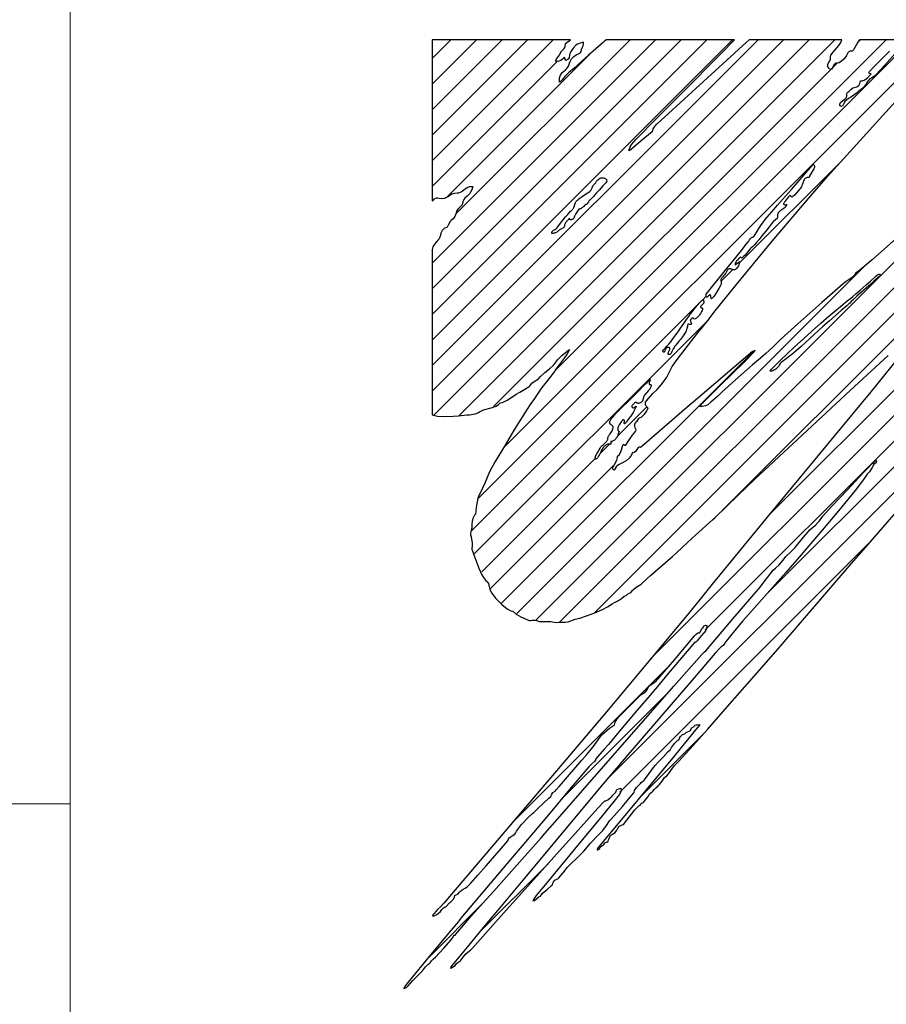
# Model space of a CAD drawing. Header units: millimetres. Extents: x 0 to 840, y 0 to 594.
# Tile 3 of 148: x 294 to 309, y 30 to 46. Entities that reach past the tile are written whole.
import ezdxf

# ---------------------------------------------------------------- set-up
doc = ezdxf.new("R2010")
doc.units = ezdxf.units.MM
doc.header["$LTSCALE"] = 0.36378
doc.layers.add('NoLayerName_001', color=7, linetype='Continuous')

msp = doc.modelspace()

# ---------------------------------------------------------------- linework, layer by layer
at = {"layer": 'NoLayerName_001', "color": 2, "linetype": 'Continuous', "lineweight": 13}
for p, q in [((295, 60), (295, 20)), ((295, 33.3334), (250, 33.3334))]:
    msp.add_line(p, q, dxfattribs=at)
at = {"layer": 'NoLayerName_001', "color": 7, "linetype": 'Continuous', "lineweight": 25}
for p, q in [((301, 45.6889), (301.3108, 45.9997)), ((301, 45.2647), (301.7351, 45.9997)), ((301, 44.8404), (302.1593, 45.9997)), ((301, 44.4161), (302.5836, 45.9997)), ((301, 43.9919), (303.0079, 45.9997)), ((301, 42.2948), (304.7049, 45.9997)), ((301, 41.8706), (305.1292, 45.9997)), ((301, 41.4463), (305.5534, 45.9997)), ((301, 41.022), (305.9777, 45.9997)), ((301, 40.5978), (306.402, 45.9997)), ((301, 40.1735), (306.8262, 45.9997)), ((301.0278, 39.777), (307.2505, 45.9997)), ((301.3937, 43.1127), (304.2807, 45.9997)), ((301.4416, 39.7665), (307.6748, 45.9997)), ((301.7592, 38.3872), (309.3718, 45.9997)), ((302.1781, 39.2302), (308.9476, 45.9997)), ((303.0406, 40.517), (308.5233, 45.9997)), ((303.1105, 36.3443), (312.7659, 45.9997)), ((303.6896, 36.4992), (313.1902, 45.9997)), ((304.6212, 35.7337), (314.8873, 45.9997)), ((305.8101, 38.1954), (313.6145, 45.9997)), ((306.5846, 38.1213), (314.463, 45.9997)), ((308.0531, 45.9538), (308.099, 45.9997)), ((301.2577, 43.401), (303.6607, 45.804)), ((301, 43.5676), (303.0817, 45.6493)), ((302.0206, 39.9213), (307.7246, 45.6253)), ((302.7116, 36.3696), (311.9304, 45.5885)), ((306.5548, 36.8188), (315.3617, 45.6256)), ((305.5256, 36.2138), (314.2343, 44.9226)), ((306.0976, 42.3013), (307.8017, 44.0054)), ((302.4038, 36.4861), (308.1391, 42.2214)), ((305.7871, 41.9908), (305.986, 42.1896)), ((305.4811, 41.6848), (305.5435, 41.7472)), ((301.6544, 37.8581), (305.4214, 41.6251)), ((301.6893, 37.4687), (305.5902, 41.3696)), ((303.9157, 33.7554), (311.1473, 40.987)), ((302.1453, 36.6519), (306.3364, 40.843)), ((304.0663, 39.4214), (304.5638, 39.9189)), ((303.7792, 39.1343), (303.9406, 39.2958)), ((303.9638, 39.3189), (303.9902, 39.3453)), ((301.823, 37.1781), (303.7023, 39.0574)), ((301.9645, 36.8954), (304.0195, 38.9504)), ((304.1106, 33.526), (308.3007, 37.7161)), ((302.3482, 33.0364), (304.9202, 35.6084)), ((303.1566, 33.4206), (304.9506, 35.2146)), ((304.4281, 33.4193), (305.4814, 34.4726)), ((301.7874, 31.2029), (302.923, 32.3384)), ((300.9396, 30.7793), (301.8646, 31.7043)), ((301.5814, 30.9547), (301.3318, 30.6563))]:
    msp.add_line(p, q, dxfattribs=at)
for points in [[(303.271, 45.7089), (303.2537, 45.6809), (303.2382, 45.6687), (303.2165, 45.6579), (303.2043, 45.6756), (303.1951, 45.7054), (303.1754, 45.6952), (303.1556, 45.6734), (303.1354, 45.6564), (303.1023, 45.6444), (303.0667, 45.6399), (303.0435, 45.6471), (303.0647, 45.6849), (303.093, 45.7213), (303.1154, 45.7589), (303.1441, 45.8106), (303.1755, 45.8427), (303.1887, 45.8552), (303.2063, 45.8846), (303.2134, 45.9381), (303.2345, 45.9539), (303.286, 45.9921), (303.2926, 45.9997), (301, 45.9997), (301, 43.3332), (301.0009, 43.3321), (301.0177, 43.3354), (301.0361, 43.355), (301.0484, 43.3667), (301.0743, 43.3778), (301.0922, 43.3781), (301.1143, 43.3735), (301.163, 43.367), (301.2133, 43.3765), (301.2641, 43.402), (301.2919, 43.4241), (301.3293, 43.4481), (301.3731, 43.4589), (301.4147, 43.4607), (301.4452, 43.4638), (301.4921, 43.487), (301.5258, 43.5107), (301.5816, 43.5502), (301.6225, 43.5679), (301.6609, 43.5695), (301.6704, 43.5659), (301.6746, 43.5599), (301.6717, 43.5434), (301.6563, 43.5144), (301.6232, 43.4533), (301.5819, 43.4062), (301.5422, 43.3727), (301.5247, 43.3536), (301.5118, 43.3127), (301.4987, 43.2617), (301.4582, 43.2252), (301.4352, 43.203), (301.4087, 43.167), (301.3991, 43.1331), (301.397, 43.1226), (301.377, 43.0715), (301.3488, 43.0294), (301.318, 43.0045), (301.3016, 42.9873), (301.273, 42.9362), (301.2567, 42.9053), (301.2477, 42.8943), (301.2007, 42.8708), (301.1683, 42.8377), (301.1469, 42.7946), (301.1434, 42.784), (301.1329, 42.7414), (301.119, 42.7014), (301.0971, 42.675), (301.0475, 42.6175), (301.0144, 42.565), (301, 42.5204), (301, 39.7791), (301.0884, 39.76), (301.2053, 39.7515), (301.3509, 39.7569), (301.439, 39.7662), (301.5744, 39.779)], [(307.9304, 45.8122), (307.9058, 45.7999), (307.8929, 45.7855), (307.8802, 45.7635), (307.8681, 45.7401), (307.8295, 45.6832), (307.7879, 45.6429), (307.7458, 45.6201), (307.7026, 45.6135), (307.6811, 45.6064), (307.6599, 45.5822), (307.6345, 45.535), (307.6186, 45.5111), (307.6062, 45.5078), (307.5719, 45.5301), (307.5577, 45.5567), (307.5592, 45.5875), (307.5766, 45.6262), (307.594, 45.6518), (307.6015, 45.6741), (307.6031, 45.7187), (307.6033, 45.7221), (307.6092, 45.7451), (307.6494, 45.7972), (307.7088, 45.8692), (307.7389, 45.9051), (307.7741, 45.9545), (307.7917, 45.9997), (306.2538, 45.9997), (306.2041, 45.9552), (305.1756, 45.0157), (304.7246, 44.6014), (304.7105, 44.5898), (304.6781, 44.5584), (304.6565, 44.5209), (304.6483, 44.4759), (304.4673, 44.322), (304.3064, 44.1891), (304.2638, 44.159), (304.2659, 44.1799), (304.2824, 44.2203), (304.2841, 44.2243), (304.3113, 44.2694), (304.3752, 44.3454), (304.4491, 44.4208), (304.6612, 44.6332), (305.1213, 45.099), (305.809, 45.7908), (306.001, 45.9879), (306.0111, 45.9997), (303.8884, 45.9997), (303.8628, 45.982), (303.8398, 45.961), (303.5873, 45.7402), (303.4922, 45.6564), (303.4211, 45.5876), (303.4045, 45.5714), (303.3467, 45.5232), (303.2712, 45.4619), (303.1965, 45.3836), (303.1616, 45.3423), (303.125, 45.3014), (303.1125, 45.295), (303.1137, 45.3596), (303.1196, 45.3881), (303.129, 45.4133), (303.1584, 45.4558), (303.2102, 45.504), (303.2309, 45.5237), (303.261, 45.5629), (303.2851, 45.6294)], [(303.2851, 45.6294), (303.3124, 45.6825), (303.3469, 45.7219), (303.3896, 45.7482), (303.4462, 45.7775), (303.4609, 45.7906), (303.469, 45.8033), (303.476, 45.8327), (303.4772, 45.8388), (303.4922, 45.8768), (303.5029, 45.8982), (303.5122, 45.9347), (303.5075, 45.9626), (303.4363, 45.9408), (303.4083, 45.926), (303.3837, 45.9082), (303.3376, 45.8593), (303.3029, 45.8121), (303.2853, 45.7749), (303.271, 45.7089)], [(308.7647, 45.9997), (308.0844, 45.9997), (308.0552, 45.9598), (308.0277, 45.912), (307.9831, 45.8338), (307.9644, 45.811), (307.9304, 45.8122)], [(308.7189, 45.8251), (308.4992, 45.572), (308.3626, 45.4267), (308.3613, 45.4254), (308.3332, 45.3979), (308.2859, 45.3716), (308.2549, 45.3506), (308.2188, 45.3069), (308.1866, 45.2585), (308.1457, 45.2032), (308.1115, 45.1737), (308.0778, 45.1618), (308.0364, 45.1175), (307.9692, 45.0677), (307.8986, 45.0208), (307.8479, 44.9796), (307.8219, 44.9444), (307.8092, 44.91), (307.8006, 44.8969), (307.7788, 44.8931), (307.7612, 44.905), (307.7579, 44.9109), (307.7561, 44.9337), (307.7715, 44.9609), (307.8047, 44.9887), (307.8406, 45.0145), (307.8659, 45.0415), (307.8756, 45.0715), (307.8743, 45.0969), (307.8743, 45.0974), (307.8818, 45.1198), (307.8921, 45.1304), (307.9085, 45.1401), (307.9205, 45.1531), (307.9406, 45.1773)], [(307.9406, 45.1773), (307.974, 45.202), (308.0181, 45.2154), (308.0411, 45.2214), (308.0715, 45.2412), (308.0918, 45.2731), (308.0992, 45.3195), (308.1318, 45.3188), (308.1699, 45.3344), (308.2157, 45.3696), (308.2657, 45.4224), (308.2768, 45.4344), (308.2677, 45.4365), (308.2456, 45.4437), (308.24, 45.4542), (308.2517, 45.472), (308.332, 45.5602), (308.5817, 45.8134)], [(304.3726, 39.1725), (304.3512, 39.1563), (304.3384, 39.1536), (304.3235, 39.1553), (304.3013, 39.1076), (304.2684, 39.0619), (304.2147, 39.017), (304.1542, 38.9841), (304.1468, 38.9807), (304.0911, 38.9518), (304.0513, 38.9177), (304.0337, 38.8941), (304.0173, 38.8644), (303.9981, 38.8828), (303.9914, 38.9011), (303.9992, 38.9172), (304.0235, 38.9575), (304.0618, 39.0287), (304.0758, 39.0714), (304.074, 39.0941), (304.101, 39.1158), (304.125, 39.1558), (304.1458, 39.2186), (304.1605, 39.2799), (304.1658, 39.2901), (304.1775, 39.2869), (304.1971, 39.2776), (304.2137, 39.2807), (304.2302, 39.3054), (304.2588, 39.3564), (304.3178, 39.4366), (304.3711, 39.5076), (304.3801, 39.5259), (304.3743, 39.5436), (304.3731, 39.5465), (304.3591, 39.5912), (304.3579, 39.6275), (304.3699, 39.6557), (304.3818, 39.6675), (304.3986, 39.6775), (304.4098, 39.6904), (304.4269, 39.7211), (304.4368, 39.731), (304.4767, 39.7491), (304.5167, 39.7847), (304.5543, 39.8377), (304.5746, 39.8791), (304.5793, 39.8964), (304.5704, 39.9045), (304.5481, 39.9266), (304.5357, 39.9549), (304.5379, 39.9913), (304.5525, 40.015), (304.62, 40.0923), (304.6586, 40.1326), (304.7292, 40.2011), (304.7679, 40.2432), (304.8205, 40.3082), (304.8931, 40.4077), (304.9101, 40.4392), (304.9272, 40.4836), (304.9809, 40.5828), (305.0615, 40.6972), (305.401, 41.1354), (305.4577, 41.2083), (305.5737, 41.353), (305.5912, 41.3708), (305.6008, 41.388), (305.6918, 41.5084), (306.0429, 41.9431), (306.6363, 42.6589), (307.2702, 43.4078), (307.5541, 43.7317), (309.1656, 45.5113)], [(305.5422, 41.7812), (305.653, 41.9209), (305.8357, 42.1479), (306.1051, 42.4805), (306.2128, 42.6143), (306.2433, 42.6533), (306.2481, 42.6601), (306.2608, 42.6825), (306.2728, 42.6995), (306.284, 42.7119), (306.2947, 42.7206), (306.3048, 42.7264), (306.3146, 42.7298), (306.3249, 42.7316), (306.3282, 42.7322), (306.3327, 42.7338), (306.3353, 42.7365), (306.3539, 42.7714), (306.3809, 42.817), (306.4164, 42.8728), (306.4587, 42.9349), (306.4817, 42.9671), (306.5217, 43.0206), (306.5543, 43.0611), (306.6289, 43.1485), (306.7244, 43.2574), (306.807, 43.3506), (306.9548, 43.5185), (307.2738, 43.8806), (307.3188, 43.9312), (307.3199, 43.9323), (307.3282, 43.924), (307.3313, 43.9196), (307.3339, 43.9152), (307.3372, 43.906), (307.3383, 43.8962), (307.3373, 43.8854), (307.334, 43.8731), (307.3277, 43.8587), (307.3177, 43.8411), (307.3021, 43.8177), (307.2916, 43.8028), (307.275, 43.7781), (307.264, 43.7592), (307.2568, 43.7436), (307.2526, 43.73), (307.2509, 43.718), (307.2337, 43.7179), (307.2187, 43.7157), (307.2055, 43.7115), (307.194, 43.7056), (307.1837, 43.6978), (307.1743, 43.6879), (307.1657, 43.6756), (307.1575, 43.6602), (307.1494, 43.6402), (307.1399, 43.612), (307.1388, 43.6087), (307.1295, 43.5813), (307.1214, 43.5618), (307.1132, 43.5465), (307.1064, 43.5375), (307.0787, 43.505), (307.0438, 43.466), (307.004, 43.4234), (306.9797, 43.3993), (306.9676, 43.3888), (306.9599, 43.3947), (306.9515, 43.4035), (306.9511, 43.404), (306.9418, 43.4143), (306.934, 43.421), (306.9245, 43.4133), (306.91, 43.3986), (306.8894, 43.3747), (306.8638, 43.3417), (306.8491, 43.3212), (306.8327, 43.2964), (306.8265, 43.2852), (306.8254, 43.2816), (306.8264, 43.2749), (306.8275, 43.2722), (306.8291, 43.27), (306.8335, 43.2667), (306.8398, 43.2647), (306.8485, 43.2643), (306.8602, 43.266), (306.8746, 43.27), (306.8773, 43.2709), (306.8732, 43.2558), (306.8673, 43.2422), (306.8594, 43.2297), (306.8494, 43.218), (306.8369, 43.2066), (306.8207, 43.195), (306.7987, 43.1814), (306.7947, 43.1791), (306.7757, 43.1667), (306.7602, 43.1541), (306.7479, 43.1414), (306.7384, 43.1284), (306.7314, 43.1153), (306.7267, 43.102), (306.724, 43.0886), (306.7234, 43.0749), (306.7245, 43.0613), (306.7256, 43.0532), (306.7258, 43.0489), (306.7241, 43.0457), (306.717, 43.0377), (306.6991, 43.0207), (306.6547, 42.9817)], [(303.5683, 43.4575), (303.6125, 43.4864), (303.6177, 43.4899), (303.6219, 43.4928), (303.6262, 43.497), (303.6308, 43.503), (303.6359, 43.5114), (303.6423, 43.5236), (303.6528, 43.5455), (303.6613, 43.5621), (303.6692, 43.5761), (303.6773, 43.5884), (303.6855, 43.5994), (303.6942, 43.6093), (303.7008, 43.617), (303.7067, 43.6253), (303.7131, 43.6357), (303.7181, 43.644), (303.7244, 43.6533), (303.7312, 43.6618), (303.7393, 43.6704), (303.7492, 43.6793), (303.7615, 43.6888), (303.7767, 43.6991), (303.7953, 43.7103), (303.8037, 43.7119), (303.8135, 43.7126), (303.8209, 43.7125), (303.8316, 43.7115), (303.8421, 43.7095), (303.852, 43.7066), (303.8612, 43.703), (303.8694, 43.6986), (303.8767, 43.6937), (303.883, 43.6882), (303.8884, 43.6822), (303.893, 43.6758), (303.8966, 43.6688), (303.8993, 43.6613), (303.8982, 43.6581), (303.895, 43.6524), (303.8885, 43.6432), (303.8772, 43.629), (303.8591, 43.608), (303.8319, 43.5779)], [(303.3661, 43.2693), (303.3725, 43.2866), (303.3784, 43.3004), (303.3842, 43.3117), (303.3899, 43.321), (303.3958, 43.3288), (303.4018, 43.3352), (303.4146, 43.3467), (303.4324, 43.3614), (303.4563, 43.3798), (303.4871, 43.4021), (303.5248, 43.4283), (303.5683, 43.4575)], [(303.8319, 43.5779), (303.7678, 43.5088), (303.7449, 43.4837), (303.7256, 43.4616), (303.6988, 43.4303), (303.669, 43.3962), (303.6468, 43.3718), (303.6307, 43.3551), (303.6194, 43.3444), (303.6118, 43.3381), (303.6069, 43.3349), (303.6039, 43.3337)], [(303.6039, 43.3337), (303.5986, 43.3253), (303.5924, 43.3136), (303.5899, 43.3088), (303.5839, 43.2977), (303.5786, 43.2895), (303.5735, 43.2831), (303.5683, 43.2779), (303.5627, 43.2737), (303.5567, 43.2704), (303.55, 43.268), (303.5426, 43.2664), (303.5269, 43.2501), (303.5144, 43.2376), (303.5033, 43.2276), (303.4925, 43.219), (303.4817, 43.2116), (303.4706, 43.2052), (303.459, 43.1997), (303.4469, 43.1951), (303.434, 43.1912), (303.421, 43.175), (303.4091, 43.1586), (303.3982, 43.1418), (303.388, 43.1244), (303.3783, 43.106), (303.3684, 43.0854), (303.363, 43.0736), (303.3548, 43.0563), (303.3488, 43.045), (303.3436, 43.0368), (303.3386, 43.0306), (303.3336, 43.0258), (303.3284, 43.0221), (303.3227, 43.0193), (303.3197, 43.0182), (303.3165, 43.0174), (303.3095, 43.0164), (303.3014, 43.0164), (303.292, 43.0175), (303.2809, 43.0198), (303.2798, 43.0209), (303.2789, 43.0219), (303.278, 43.0243), (303.278, 43.0271), (303.2789, 43.0309), (303.28, 43.0343), (303.2809, 43.0382), (303.2626, 43.0226), (303.2483, 43.0097), (303.2371, 42.9987), (303.2278, 42.9883), (303.2198, 42.9779), (303.2128, 42.9673), (303.2067, 42.9561), (303.2013, 42.9441), (303.1966, 42.9311), (303.196, 42.9279), (303.196, 42.9278), (303.1955, 42.9202), (303.1945, 42.9136), (303.1927, 42.9074), (303.19, 42.9013), (303.1861, 42.8952), (303.1811, 42.8892), (303.1746, 42.8832), (303.1666, 42.8771), (303.1566, 42.8711), (303.1446, 42.8652), (303.1348, 42.8602), (303.125, 42.8542), (303.1145, 42.8466), (303.1017, 42.8362), (303.0912, 42.8275), (303.0794, 42.8184), (303.0689, 42.8112), (303.0586, 42.8053), (303.0482, 42.8004), (303.0372, 42.7963), (303.0255, 42.7931), (303.0128, 42.7907), (302.999, 42.7891), (302.9916, 42.7887), (302.9838, 42.7886), (302.9833, 42.7973), (302.9839, 42.8049), (302.9854, 42.8116), (302.9877, 42.8176), (302.9909, 42.8229), (302.995, 42.8278), (303.0002, 42.8324), (303.0067, 42.8369), (303.0151, 42.8415), (303.0272, 42.8472), (303.0273, 42.8472), (303.0391, 42.8528), (303.0476, 42.8575), (303.0542, 42.8621), (303.0564, 42.8644), (303.0671, 42.8778)], [(303.0671, 42.8778), (303.1288, 42.9569), (303.1746, 43.0149), (303.2131, 43.0624), (303.2447, 43.1002), (303.2701, 43.1292), (303.29, 43.1509), (303.3053, 43.1664), (303.3168, 43.1769), (303.3252, 43.1837), (303.3299, 43.1877), (303.3345, 43.193), (303.3391, 43.1999), (303.3439, 43.2089), (303.3491, 43.2206), (303.3549, 43.2364), (303.3661, 43.2693)], [(306.6547, 42.9817), (306.6447, 42.9724), (306.6214, 42.9454), (306.5857, 42.9008), (306.5302, 42.8286), (306.4679, 42.748), (306.4187, 42.6867), (306.3773, 42.6378), (306.3418, 42.5987), (306.3112, 42.5677), (306.2848, 42.5436), (306.267, 42.5269), (306.2481, 42.5063), (306.2259, 42.4792), (306.2087, 42.4573), (306.1865, 42.43), (306.1679, 42.4096), (306.1504, 42.3932), (306.1332, 42.3798), (306.1268, 42.3826), (306.1206, 42.3875), (306.1134, 42.3942), (306.1073, 42.3982), (306.09, 42.3796), (306.0779, 42.3672), (306.0603, 42.3483), (306.0476, 42.3323), (306.038, 42.3172), (306.0308, 42.3023), (306.0258, 42.2871), (306.023, 42.2711), (306.0342, 42.2756), (306.0463, 42.2827), (306.0609, 42.2936), (306.0672, 42.2986), (306.0833, 42.3109), (306.0964, 42.3191), (306.1087, 42.3247), (306.0923, 42.2886), (306.0759, 42.2546), (306.0632, 42.2317), (306.0523, 42.2153), (306.0422, 42.2035), (306.0325, 42.1951), (306.0229, 42.1894), (306.0129, 42.186), (306.0077, 42.1852), (306.0023, 42.1848), (305.9907, 42.1859), (305.9779, 42.1895), (305.9633, 42.1961), (305.9576, 42.1988), (305.9521, 42.2008), (305.9416, 42.2029), (305.9316, 42.2026), (305.922, 42.2002), (305.9125, 42.1956), (305.9031, 42.1886), (305.8939, 42.1791), (305.885, 42.1671), (305.8773, 42.1534), (305.8672, 42.13)], [(308.7458, 42.7552), (308.2918, 42.3499), (308.0904, 42.1792), (308.0295, 42.1344), (308.0181, 42.1303), (307.9954, 42.0877), (307.9575, 42.0503), (307.8978, 42.0115), (307.8604, 41.9894), (307.8132, 41.9508), (307.4623, 41.6437), (307.0626, 41.2928), (306.8383, 41.0912), (306.7503, 41.0064), (306.6459, 40.9037), (306.534, 40.7996), (306.4411, 40.7185), (306.3097, 40.6077), (306.0304, 40.3598), (305.804, 40.1582), (305.7381, 40.0897), (305.6224, 39.9888), (305.5683, 39.9454), (305.5309, 39.928), (305.4767, 39.9206), (305.4459, 39.9209), (305.454, 39.9473), (305.4772, 39.9733), (305.4933, 39.9883), (305.7243, 40.2152), (305.7827, 40.273), (306.1702, 40.6571), (306.3361, 40.8257), (306.3568, 40.8502), (306.3343, 40.8395), (306.3094, 40.8334), (305.4008, 40.0529), (305.2241, 39.9007), (304.5204, 39.2964), (304.4536, 39.2411), (304.4415, 39.2469), (304.431, 39.2476), (304.414, 39.237), (304.3726, 39.1725)], [(305.8672, 42.13), (305.8594, 42.1173), (305.8483, 42.1031), (305.8317, 42.0853), (305.8307, 42.0843), (305.8119, 42.0643), (305.7993, 42.0492), (305.7904, 42.0358), (305.7842, 42.0231), (305.7837, 42.0187), (305.7846, 42.0072), (305.7886, 41.9818), (305.7886, 41.9818), (305.7915, 41.9617), (305.7919, 41.9526), (305.7905, 41.9488), (305.7797, 41.9272), (305.7507, 41.8744), (305.7185, 41.8196), (305.6911, 41.7761), (305.6698, 41.7453), (305.6542, 41.7254), (305.6433, 41.7139), (305.636, 41.7082), (305.6311, 41.7061), (305.6266, 41.7112)], [(306.7715, 40.6322), (306.7538, 40.6046), (306.7397, 40.5848), (306.7253, 40.5673), (306.7107, 40.5522), (306.6958, 40.5392), (306.6807, 40.5283), (306.6654, 40.5194), (306.6497, 40.5124), (306.6337, 40.5073), (306.6173, 40.5041), (306.6003, 40.5027), (306.603, 40.5081), (306.6106, 40.519), (306.6271, 40.5386), (306.6571, 40.5711), (306.7059, 40.621), (306.7789, 40.6926), (306.8798, 40.7889), (307.0089, 40.9093), (307.1607, 41.0483), (307.2868, 41.1618), (307.4414, 41.2988), (307.5813, 41.4205), (307.7016, 41.523), (307.8009, 41.6055), (307.8802, 41.6694), (307.9415, 41.7168), (307.9753, 41.7435), (308.0251, 41.7852), (308.0957, 41.8468), (308.1935, 41.9345), (308.2661, 42.0001), (308.3478, 42.0738), (308.383, 42.1044), (308.3962, 42.1149), (308.3998, 42.1164), (308.4051, 42.1164), (308.4122, 42.1145), (308.4197, 42.1107), (308.426, 42.1057), (308.4299, 42.1008), (308.4314, 42.0966), (308.4308, 42.0945), (308.4264, 42.0889), (308.4133, 42.0754), (308.3834, 42.0476), (308.324, 41.995), (308.2361, 41.9186), (308.1214, 41.8188), (308.0413, 41.7476), (307.9849, 41.6957), (307.9465, 41.6586), (307.9216, 41.6327)], [(304.9252, 40.9544), (304.9517, 40.987), (304.9794, 41.0224), (305.0087, 41.0614), (305.0405, 41.1051), (305.0762, 41.1556), (305.1193, 41.218), (305.1719, 41.2949), (305.2166, 41.3599), (305.2532, 41.4118), (305.2856, 41.4566), (305.3155, 41.4965), (305.3438, 41.5329), (305.3708, 41.5664), (305.3969, 41.5974), (305.4074, 41.6097), (305.4267, 41.6318), (305.4423, 41.6488), (305.4562, 41.6628), (305.469, 41.6747), (305.481, 41.6847), (305.4841, 41.6867), (305.4869, 41.6875), (305.4895, 41.6874), (305.492, 41.6865), (305.4944, 41.6846), (305.4968, 41.6815), (305.4991, 41.6771), (305.5012, 41.6712), (305.5028, 41.6639), (305.5037, 41.6557), (305.5038, 41.6529), (305.5035, 41.6458), (305.5026, 41.6403), (305.5006, 41.6345), (305.4977, 41.6287), (305.4937, 41.6226), (305.4884, 41.6161), (305.4814, 41.609), (305.4717, 41.5999), (305.4714, 41.5997), (305.4629, 41.5917), (305.4575, 41.586), (305.454, 41.5813), (305.4518, 41.5772), (305.4507, 41.5735), (305.4504, 41.5699), (305.4506, 41.568), (305.4511, 41.5663), (305.4525, 41.5632), (305.4547, 41.5605), (305.4578, 41.5581), (305.4622, 41.5557), (305.4686, 41.5532), (305.4712, 41.5522), (305.4777, 41.5497), (305.482, 41.5474), (305.485, 41.545), (305.4872, 41.5423), (305.4836, 41.5332), (305.4743, 41.5111), (305.4655, 41.4919), (305.4568, 41.4749), (305.4481, 41.4597), (305.4392, 41.4459), (305.4302, 41.4334), (305.421, 41.4221), (305.4115, 41.4118), (305.4017, 41.4024), (305.3916, 41.3939), (305.381, 41.3862), (305.37, 41.3793), (305.3585, 41.3732), (305.3464, 41.3677), (305.3428, 41.3693), (305.34, 41.3714), (305.3375, 41.3742), (305.335, 41.3783), (305.3341, 41.3798), (305.3319, 41.3831), (305.3296, 41.3853), (305.3269, 41.3868), (305.3252, 41.3873), (305.3234, 41.3877), (305.32, 41.3876), (305.316, 41.3867), (305.311, 41.3846), (305.3053, 41.3811), (305.299, 41.3763), (305.2926, 41.3704), (305.2923, 41.37), (305.2871, 41.364), (305.2835, 41.3587), (305.2813, 41.3543), (305.2804, 41.3509), (305.2802, 41.3456), (305.2808, 41.34), (305.2824, 41.3339), (305.285, 41.327), (305.2891, 41.3183), (305.2896, 41.3172), (305.2936, 41.3087), (305.296, 41.3024), (305.2973, 41.2971), (305.2976, 41.2923), (305.2971, 41.2879), (305.2958, 41.2836), (305.2911, 41.2818), (305.2857, 41.2807), (305.2791, 41.2802), (305.2708, 41.2805), (305.2527, 41.282)], [(305.6266, 41.7112), (305.6234, 41.7179), (305.6214, 41.7271), (305.6203, 41.7407), (305.6201, 41.7433), (305.6189, 41.7542), (305.6167, 41.7612), (305.6134, 41.7659), (305.6087, 41.769), (305.602, 41.7704), (305.5962, 41.7697), (305.5906, 41.7669), (305.5847, 41.7614), (305.5775, 41.7522), (305.577, 41.7515), (305.5699, 41.7423), (305.5645, 41.7372), (305.5595, 41.7348), (305.5543, 41.7345), (305.5485, 41.7367), (305.5462, 41.7384), (305.5444, 41.7403), (305.5423, 41.745), (305.5416, 41.7518), (305.5423, 41.763), (305.5428, 41.7718), (305.5422, 41.7812)], [(307.9216, 41.6327), (307.9097, 41.6211), (307.8722, 41.5874), (307.7817, 41.5088)], [(307.7817, 41.5088), (307.5861, 41.3405), (307.4703, 41.2398), (307.4025, 41.1795), (307.2604, 41.0489)], [(305.2527, 41.282), (305.2435, 41.2824), (305.2361, 41.2821), (305.234, 41.2634), (305.231, 41.2453), (305.2272, 41.2276), (305.2225, 41.2102), (305.217, 41.1931), (305.2106, 41.1762), (305.2033, 41.1594), (305.195, 41.1425), (305.1857, 41.1256), (305.1752, 41.1083), (305.1633, 41.0905), (305.1498, 41.0719), (305.1343, 41.0518), (305.1156, 41.0291), (305.091, 41.0003), (305.0792, 40.9867), (305.0559, 40.9593), (305.038, 40.9373), (305.023, 40.9178), (305.0101, 40.8996), (304.9987, 40.8824), (304.9961, 40.8774), (304.9906, 40.8651), (304.9903, 40.8644), (304.9817, 40.8449), (304.9742, 40.8292), (304.9673, 40.8164), (304.961, 40.806), (304.9551, 40.7978), (304.9496, 40.7914), (304.9445, 40.7866), (304.9398, 40.7832), (304.9353, 40.7809), (304.931, 40.7797), (304.9269, 40.7793), (304.9227, 40.7798), (304.9185, 40.7813), (304.9143, 40.7838), (304.9099, 40.7875), (304.9104, 40.7954), (304.9117, 40.8035), (304.914, 40.812), (304.9174, 40.8211), (304.9219, 40.8311), (304.9282, 40.843), (304.9299, 40.8461), (304.9363, 40.8579), (304.9399, 40.8657), (304.942, 40.8717), (304.943, 40.8765), (304.943, 40.8806), (304.9423, 40.8843), (304.9407, 40.8876), (304.9382, 40.8907), (304.9346, 40.8936), (304.9296, 40.8964), (304.9236, 40.8987), (304.9207, 40.8994), (304.9179, 40.9), (304.9125, 40.9003), (304.9073, 40.8997), (304.9022, 40.8983), (304.8971, 40.8959), (304.8921, 40.8926), (304.8869, 40.8881), (304.8817, 40.8824), (304.8764, 40.8753), (304.8708, 40.8664), (304.8648, 40.8554), (304.8537, 40.8326)], [(307.2604, 41.0489), (307.115, 40.9157), (307.0331, 40.8419), (306.9952, 40.8089), (306.9647, 40.7844), (306.9024, 40.7367), (306.8673, 40.7101), (306.8061, 40.6635), (306.7827, 40.6448), (306.7764, 40.639), (306.7715, 40.6322)], [(308.8319, 40.8529), (308.2707, 40.1643), (307.659, 39.4234), (306.6045, 38.1466), (305.6408, 36.9738), (305.4413, 36.7255), (305.2489, 36.4863), (304.6216, 35.7313), (303.8887, 34.8576), (303.0647, 33.8791), (302.5842, 33.3127), (301.9854, 32.6116), (301.1925, 31.6851), (301.1389, 31.6239), (301.0916, 31.5798), (301.0348, 31.5137), (301.0309, 31.5092), (301.0125, 31.4909), (301.0072, 31.4723), (301.0358, 31.4755), (301.0765, 31.4943), (301.1036, 31.5122), (301.1416, 31.5471), (301.1632, 31.5771), (301.188, 31.6049), (301.2055, 31.6158), (301.2294, 31.6248), (301.2966, 31.6972), (301.3107, 31.7083), (301.3394, 31.7325), (301.3474, 31.7428), (301.3713, 31.7849), (301.3762, 31.8091), (301.4, 31.8215), (301.4252, 31.8335), (301.4569, 31.8654), (301.4714, 31.8807), (301.5006, 31.9047), (301.5506, 31.9344), (301.5862, 31.9609), (301.641, 32.0143), (301.7607, 32.1483), (301.8951, 32.3033), (302.2214, 32.6804), (302.2532, 32.7196), (302.2657, 32.7493), (302.2793, 32.7661), (302.3271, 32.8008), (302.3703, 32.8309)], [(301.5744, 39.779), (301.619, 39.7836), (301.7151, 39.7977), (301.7564, 39.8142), (301.784, 39.8309), (301.8529, 39.8631), (301.9795, 39.8994), (302.0645, 39.9262), (302.1017, 39.9504), (302.1124, 39.966), (302.1203, 39.9745), (302.1766, 39.9886), (302.2455, 40.0226), (302.337, 40.0836), (302.3932, 40.123), (302.4557, 40.1597), (302.5377, 40.2044), (302.6101, 40.2527), (302.6264, 40.269), (302.6527, 40.3076), (302.6893, 40.3357), (302.7381, 40.3593), (302.7423, 40.3614), (302.7598, 40.3754), (302.7964, 40.4192), (302.8714, 40.4845), (302.9449, 40.543), (303.0124, 40.6028), (303.042, 40.6405), (303.0796, 40.693), (303.1504, 40.7649), (303.2362, 40.836), (303.2779, 40.864), (303.2367, 40.7904), (303.1906, 40.7217), (303.1066, 40.6076), (303.0503, 40.5362), (303.0282, 40.5003), (303.0084, 40.4703), (302.8958, 40.3273), (302.8421, 40.2605), (302.7863, 40.1888), (302.7841, 40.1855), (302.698, 40.05), (302.6264, 39.9504), (302.5739, 39.8733), (302.3933, 39.5888), (302.3123, 39.4497)], [(304.8258, 40.8442), (304.8263, 40.8466), (304.8282, 40.8504), (304.8321, 40.8563), (304.8389, 40.865), (304.8499, 40.8774), (304.8661, 40.8945), (304.8892, 40.9178), (304.9031, 40.9316), (304.9192, 40.9478), (304.9252, 40.9544)], [(304.8537, 40.8326), (304.85, 40.8257), (304.8474, 40.822), (304.8456, 40.8202), (304.8441, 40.8197), (304.842, 40.8196), (304.8401, 40.8197), (304.8367, 40.8207), (304.8338, 40.8224), (304.8313, 40.8248), (304.8291, 40.8281), (304.8274, 40.8323), (304.8262, 40.8373), (304.8258, 40.8426), (304.8258, 40.8442)], [(305.6896, 38.0775), (306.0717, 38.4481), (306.3553, 38.7175), (306.9782, 39.298), (307.9277, 40.1827), (308.5573, 40.7659)], [(303.9152, 39.3884), (303.9156, 39.3987), (303.9167, 39.4082), (303.9189, 39.4174), (303.9222, 39.4265), (303.9269, 39.4356), (303.933, 39.4447), (303.9407, 39.4538), (303.952, 39.467), (303.9633, 39.4819), (303.9734, 39.4976), (303.9823, 39.5134), (303.9893, 39.5283), (303.9944, 39.542), (303.9978, 39.554), (303.9996, 39.5644), (303.9999, 39.5733), (303.9992, 39.5808), (303.9974, 39.5871), (303.9945, 39.5927), (303.9905, 39.598), (303.985, 39.6032), (303.9774, 39.6087), (303.9692, 39.614), (303.9602, 39.62), (303.9539, 39.6251), (303.9494, 39.6302), (303.9461, 39.6355), (303.944, 39.6413), (303.943, 39.6478), (303.9433, 39.6554), (303.945, 39.6641), (303.9484, 39.6744), (303.9535, 39.6858), (303.9608, 39.6987), (303.9706, 39.7135), (303.9833, 39.7305), (303.9996, 39.7503), (304.0188, 39.7724), (304.0409, 39.7964), (304.0804, 39.8374), (304.1453, 39.9028), (304.2478, 40.0047), (304.3367, 40.0925), (304.4378, 40.1927), (304.4936, 40.2489), (304.5226, 40.2791), (304.5379, 40.2953), (304.5621, 40.3193), (304.5857, 40.341), (304.6084, 40.3604), (304.6094, 40.3617), (304.61, 40.3627), (304.6113, 40.3644), (304.6129, 40.3649), (304.616, 40.3649), (304.6131, 40.3552), (304.6081, 40.3424), (304.6071, 40.3399), (304.6026, 40.328), (304.5998, 40.3182), (304.5984, 40.3092), (304.5982, 40.3003), (304.5992, 40.2914), (304.6019, 40.2887), (304.6058, 40.2865), (304.6116, 40.2846), (304.6145, 40.2839), (304.6222, 40.2819), (304.6271, 40.2799), (304.6305, 40.2775), (304.6328, 40.2746), (304.6322, 40.2644), (304.6304, 40.2542), (304.6272, 40.2438), (304.6226, 40.2331), (304.6163, 40.2217), (304.6081, 40.2094), (304.5975, 40.1957), (304.5833, 40.1792)], [(304.5833, 40.1792), (304.5599, 40.1537), (304.543, 40.1349), (304.5304, 40.1194), (304.5204, 40.1055), (304.5124, 40.0925), (304.5061, 40.0802), (304.5014, 40.0682), (304.4979, 40.0563), (304.4958, 40.0446), (304.495, 40.0327), (304.4943, 40.0269), (304.4922, 40.0206), (304.4886, 40.0138), (304.4833, 40.0065), (304.4762, 39.9991), (304.4675, 39.9917), (304.4614, 39.9874), (304.4509, 39.9813), (304.4405, 39.9766), (304.4306, 39.9734), (304.4217, 39.9718), (304.4138, 39.9714), (304.4085, 39.9722), (304.4025, 39.9743), (304.3949, 39.9781), (304.3906, 39.9805), (304.3833, 39.9841), (304.3775, 39.9861), (304.3725, 39.9867), (304.3691, 39.9861), (304.3641, 39.9839), (304.3571, 39.9793), (304.3477, 39.9716), (304.3365, 39.9608), (304.3299, 39.9537), (304.3205, 39.9424), (304.3148, 39.934), (304.312, 39.9286), (304.3112, 39.9255), (304.3116, 39.9197), (304.3132, 39.9141), (304.316, 39.9088), (304.319, 39.9051), (304.3234, 39.9014), (304.3281, 39.899), (304.3328, 39.898), (304.3383, 39.898), (304.3438, 39.8994), (304.3495, 39.902), (304.3557, 39.9061), (304.3638, 39.9127), (304.3652, 39.9139), (304.3715, 39.9186), (304.3764, 39.9212), (304.3807, 39.9224), (304.3848, 39.9224), (304.3681, 39.8885), (304.3499, 39.8544), (304.3302, 39.8203), (304.309, 39.7862), (304.2862, 39.752), (304.2619, 39.7178)], [(304.2619, 39.7178), (304.2361, 39.6836), (304.2179, 39.6607), (304.2125, 39.6534), (304.2066, 39.6455), (304.2017, 39.6402), (304.197, 39.6366), (304.1923, 39.6343), (304.1872, 39.6332), (304.1858, 39.6386), (304.1853, 39.646), (304.1856, 39.6563), (304.1864, 39.6675), (304.1869, 39.6781), (304.1864, 39.6855), (304.1851, 39.6908), (304.1832, 39.6948), (304.1804, 39.6976), (304.1787, 39.6987), (304.1768, 39.6996), (304.172, 39.7005), (304.1658, 39.7004), (304.1624, 39.6994), (304.1587, 39.6971), (304.1546, 39.6929), (304.1497, 39.6862), (304.1443, 39.6776), (304.1382, 39.6682)], [(304.1382, 39.6682), (304.1128, 39.6328), (304.1015, 39.6157), (304.0928, 39.601), (304.0864, 39.5879), (304.0817, 39.576), (304.0786, 39.5651), (304.077, 39.5549), (304.0766, 39.5499), (304.0766, 39.5398), (304.0777, 39.5316), (304.0797, 39.5252), (304.0823, 39.5203), (304.0856, 39.5166), (304.0896, 39.514), (304.0944, 39.5125), (304.1, 39.5121), (304.0881, 39.4757), (304.0869, 39.4718), (304.0785, 39.4477), (304.0708, 39.4287), (304.0633, 39.4128), (304.0557, 39.3993), (304.0479, 39.3876), (304.0396, 39.3775), (304.0309, 39.3687), (304.0217, 39.3612), (304.0118, 39.3547), (304.0012, 39.3492), (303.9898, 39.3448), (303.9773, 39.3415), (303.9637, 39.3392), (303.9626, 39.3344), (303.9624, 39.3288), (303.9634, 39.3214), (303.964, 39.3184), (303.9651, 39.3106), (303.9652, 39.3049), (303.9642, 39.3002), (303.9622, 39.2961)], [(302.3123, 39.4497), (302.2087, 39.2809), (302.0461, 39.0076), (301.9537, 38.835), (301.9137, 38.742), (301.8757, 38.6469), (301.7911, 38.471), (301.7795, 38.4566), (301.7602, 38.4022), (301.7348, 38.2796), (301.73, 38.2463), (301.7208, 38.1326), (301.7021, 38.1163), (301.6813, 38.0752), (301.6661, 38.0199), (301.6609, 37.9642), (301.6572, 37.9026), (301.6468, 37.8623), (301.6384, 37.8175), (301.6394, 37.7913), (301.6456, 37.759), (301.665, 37.6558), (301.6646, 37.5936), (301.6614, 37.574), (301.6609, 37.5523), (301.7071, 37.4153), (301.7727, 37.237), (301.8244, 37.1299), (301.8533, 37.0843), (301.8861, 37.0408), (301.9163, 37.0115), (301.92, 37.0082), (301.937, 36.9836), (301.9459, 36.9307), (301.957, 36.885), (301.9903, 36.8218), (302.0528, 36.7397), (302.1443, 36.6466), (302.1567, 36.6356), (302.2461, 36.5663), (302.3065, 36.5331), (302.3409, 36.5249), (302.3554, 36.5119), (302.3585, 36.5083), (302.395, 36.4745), (302.4717, 36.4296), (302.6108, 36.3735), (302.6334, 36.3732), (302.6576, 36.3762), (302.7035, 36.3779), (302.7358, 36.3688), (302.7761, 36.3559), (302.8396, 36.3523), (302.8843, 36.3534), (302.9666, 36.3524), (303.025, 36.3413), (303.0566, 36.3389), (303.1405, 36.3449), (303.2057, 36.3458), (303.2547, 36.349), (303.3018, 36.3662), (303.3266, 36.3777), (303.3703, 36.3918), (303.447, 36.4119), (303.6344, 36.4773), (303.6956, 36.5005), (303.8244, 36.5524), (303.9073, 36.5988), (303.9835, 36.6463), (304.0219, 36.6688), (304.0892, 36.7029), (304.1373, 36.7376), (304.1849, 36.7735), (304.2179, 36.7867), (304.2282, 36.7955), (304.2288, 36.7963), (304.2463, 36.8159), (304.273, 36.8266), (304.2915, 36.837), (304.3281, 36.8762), (304.336, 36.8846), (304.3841, 36.9264), (304.44, 36.9566), (304.4631, 36.9742), (304.5643, 37.0689), (304.6175, 37.119), (304.9514, 37.4038), (304.9834, 37.4313), (305.1332, 37.5693), (305.2463, 37.6739), (305.5956, 37.9941), (305.6479, 38.0391), (305.6896, 38.0775)], [(303.7847, 39.1446), (303.774, 39.1221), (303.7647, 39.1048), (303.756, 39.0891), (303.7489, 39.0773), (303.7424, 39.0683), (303.7361, 39.0613), (303.7297, 39.0558), (303.723, 39.0516), (303.7159, 39.0486), (303.7081, 39.0467), (303.7065, 39.0479), (303.7051, 39.0494), (303.7031, 39.0531), (303.7019, 39.0577), (303.7018, 39.0637), (303.703, 39.0715), (303.7059, 39.0815), (303.7109, 39.0945), (303.7188, 39.1111), (303.7304, 39.1327), (303.7473, 39.1619), (303.7711, 39.2015), (303.7875, 39.2298), (303.7984, 39.2502), (303.8016, 39.2552), (303.8073, 39.2617), (303.8169, 39.2707), (303.8335, 39.2846), (303.8407, 39.2905), (303.8593, 39.3064), (303.8738, 39.3198), (303.8855, 39.332), (303.8948, 39.3434), (303.9022, 39.354), (303.9079, 39.3642), (303.912, 39.374), (303.9148, 39.3835), (303.9152, 39.3884)], [(303.9622, 39.2961), (303.9502, 39.2972), (303.9384, 39.2971), (303.9267, 39.2957), (303.9152, 39.293), (303.9038, 39.2891), (303.8925, 39.2839), (303.8812, 39.2773), (303.8699, 39.2694), (303.8588, 39.2601), (303.8479, 39.2494), (303.8374, 39.2376), (303.8276, 39.2251), (303.8258, 39.2227), (303.8178, 39.2108), (303.8093, 39.1961), (303.7999, 39.1774), (303.7847, 39.1446)], [(305.0094, 35.2817), (305.4683, 35.8053), (305.5153, 35.8532), (305.5362, 35.868), (305.9915, 36.4052), (306.435, 36.926), (306.5175, 37.0311), (306.5588, 37.0846), (306.6553, 37.2044), (306.6906, 37.2399), (306.755, 37.2966), (306.8182, 37.3709), (306.8616, 37.4316), (306.8773, 37.4513), (306.9361, 37.4993), (307.0166, 37.5828), (307.1561, 37.7508), (307.268, 37.8788), (307.2999, 37.909), (307.3547, 37.953), (307.3967, 38.0002), (307.4184, 38.0238), (307.4755, 38.1013), (307.5707, 38.2075), (307.6261, 38.2642), (307.8828, 38.535), (308.0785, 38.7461), (308.1466, 38.8185), (308.2164, 38.8907), (308.2921, 38.9716), (308.3197, 38.9925), (308.3208, 38.9932), (308.3458, 39.0131), (308.352, 39.0265), (308.3563, 39.0298), (308.3626, 39.0283), (308.3682, 39.0154), (308.3591, 38.9889), (308.3532, 38.9807), (308.3227, 38.9564), (308.2933, 38.9082), (308.2487, 38.8387), (308.2095, 38.7986), (308.1527, 38.71), (308.0128, 38.5252), (307.7387, 38.1904), (307.4377, 37.8351), (307.0519, 37.3823), (306.8642, 37.1681), (306.6003, 36.8695), (306.2955, 36.5281), (306.2504, 36.4779), (306.144, 36.3611), (306.0937, 36.3005), (306.0179, 36.2053), (305.8715, 36.0304), (305.858, 36.0062), (305.8524, 35.9962), (305.8238, 35.9576), (305.7927, 35.9344), (305.7723, 35.9164), (305.6944, 35.8312)], [(302.7955, 31.7984), (302.8262, 31.8459), (302.8596, 31.8735), (302.9048, 31.9103), (302.982, 31.9767), (302.9931, 31.9897), (303.0011, 32.0172), (303.0113, 32.0384), (303.0368, 32.0661), (303.0694, 32.0819), (303.0864, 32.0878), (303.1022, 32.1024), (303.1713, 32.1878), (303.2425, 32.2793), (303.315, 32.3529), (303.3805, 32.416), (303.5126, 32.548), (303.5733, 32.6191), (303.6241, 32.6773), (303.7588, 32.8164), (303.8167, 32.8778), (303.8278, 32.8915), (303.8923, 32.9741), (303.9378, 33.0479), (303.9688, 33.079), (304.1559, 33.289), (304.2332, 33.3787), (304.3393, 33.5063), (304.3481, 33.5195), (304.3573, 33.5496), (304.3899, 33.5993), (304.4517, 33.6683), (304.468, 33.6843), (304.4889, 33.703), (304.5146, 33.7242), (304.573, 33.7943), (304.6716, 33.9313), (304.6955, 33.9649), (304.7467, 34.0216), (304.8303, 34.1029), (304.8605, 34.1382), (304.8629, 34.1413), (304.9052, 34.1923), (304.9512, 34.2297), (304.9684, 34.2637), (305.02, 34.33), (305.0753, 34.3876), (305.0951, 34.4029), (305.1008, 34.4126), (305.1034, 34.4209), (305.1187, 34.4502), (305.1518, 34.4794), (305.1748, 34.4863), (305.1876, 34.4943), (305.2129, 34.5166), (305.2805, 34.5495), (305.2945, 34.5735), (305.2947, 34.574), (305.3072, 34.5938), (305.3451, 34.6125), (305.3497, 34.626), (305.3571, 34.6348), (305.3788, 34.6423), (305.3986, 34.6432), (305.4367, 34.6463), (305.427, 34.6309), (305.3234, 34.5002), (305.0125, 34.1241), (303.78, 32.6376), (303.755, 32.6095), (303.735, 32.581), (303.7341, 32.5701), (303.7404, 32.5656), (303.747, 32.5661), (303.7622, 32.5781), (303.7654, 32.5814), (303.7785, 32.5916), (303.7876, 32.6116), (303.8146, 32.6332), (303.8442, 32.6563), (303.8643, 32.685), (303.8745, 32.6909), (303.8952, 32.6964), (303.9165, 32.7145), (303.9263, 32.7324), (303.9347, 32.7585), (303.9395, 32.7727), (303.9591, 32.8039), (303.9897, 32.8274), (304.0332, 32.8578), (304.0606, 32.8941), (304.0726, 32.9162), (304.0968, 32.953), (304.1409, 32.9757), (304.1516, 32.9803), (304.172, 32.9912), (304.2288, 33.0584), (304.3037, 33.1581), (304.3618, 33.2299), (304.3783, 33.2489), (304.4334, 33.3053), (304.4582, 33.3219), (304.4626, 33.3336), (304.4694, 33.3404), (304.4907, 33.3478), (304.503, 33.353), (304.5226, 33.3738), (304.5509, 33.4119), (304.5556, 33.4171), (304.5879, 33.4575), (304.6037, 33.4949), (304.6227, 33.5053), (304.6566, 33.5423), (304.6801, 33.5707), (304.7083, 33.5982), (304.7246, 33.6035), (304.7494, 33.6316), (304.7697, 33.6514), (304.8154, 33.7044), (304.8533, 33.7705), (304.8887, 33.7971), (304.9364, 33.853), (304.9595, 33.8845), (305.0193, 33.9641), (305.0585, 34.0031), (305.0923, 34.0389), (305.3265, 34.2977), (305.5621, 34.5636), (305.8961, 34.9442), (306.3427, 35.4519), (306.7334, 35.8987), (307.9477, 37.3079), (308.1491, 37.5413), (308.7285, 38.2122)], [(302.3703, 32.8309), (302.3822, 32.8442), (302.4005, 32.8794), (302.4662, 32.9674), (302.483, 32.9877), (302.5967, 33.1127), (302.6622, 33.1719), (302.6882, 33.1871), (302.7509, 33.2519), (302.9336, 33.4231), (302.9678, 33.4542), (302.9773, 33.4721), (302.9847, 33.493), (303.0028, 33.5211), (303.0373, 33.5439), (303.0591, 33.5613), (303.1074, 33.6196), (303.1431, 33.6634), (303.4824, 34.0535), (303.5642, 34.1472), (303.6651, 34.2729), (303.6694, 34.2786), (303.809, 34.4687), (303.8145, 34.4739), (303.9428, 34.5856), (304.0219, 34.6432), (304.0349, 34.6872), (304.0665, 34.738), (304.1062, 34.7824), (304.3296, 35.0073), (304.4323, 35.1087), (304.441, 35.1284), (304.4677, 35.1466), (304.4878, 35.1571), (304.5322, 35.1853), (304.5654, 35.2213), (304.5884, 35.2708), (304.6004, 35.2864), (304.6229, 35.3063), (304.6785, 35.3441), (304.7033, 35.3536), (305.023, 35.7249), (305.351, 36.1146), (305.3773, 36.1444), (305.405, 36.165), (305.4381, 36.1681), (305.4395, 36.1724), (305.4629, 36.2238), (305.4779, 36.2427), (305.4963, 36.2585), (305.5063, 36.2803), (305.5101, 36.284), (305.531, 36.293), (305.553, 36.2861), (305.5524, 36.2818), (305.5488, 36.2411), (305.5353, 36.2029), (305.5054, 36.1666), (305.4669, 36.1234), (305.4399, 36.0877), (305.3954, 36.0325), (305.3705, 36.0128), (305.3538, 36.012), (304.9132, 35.4923), (304.7337, 35.2772), (304.6665, 35.1944), (304.6123, 35.1352), (304.3993, 34.8826), (304.126, 34.5621), (304.029, 34.444), (303.9239, 34.3171), (303.8536, 34.2365), (303.7157, 34.0783), (303.7112, 34.0644), (303.7096, 34.0537), (303.6963, 34.039), (303.6469, 33.993), (303.5963, 33.9435), (303.307, 33.6001), (302.9011, 33.1168), (302.2996, 32.4065), (301.5064, 31.4709), (301.4446, 31.3901), (301.4376, 31.381), (301.3135, 31.2289), (301.0027, 30.8605), (300.5738, 30.3394)], [(305.6944, 35.8312), (305.4713, 35.5698), (305.3111, 35.3842), (305.1668, 35.2177), (304.2767, 34.1834), (303.8381, 33.6648), (303.1125, 32.7953)], [(302.0192, 31.8797), (302.2311, 32.1198), (302.4112, 32.3219), (302.8057, 32.7669), (302.8687, 32.8376), (303.1921, 33.2085), (303.4545, 33.5082), (305.0094, 35.2817)], [(301.3318, 30.6563), (301.3101, 30.6297), (301.3027, 30.6088), (301.3244, 30.6119), (301.3472, 30.6304), (301.3536, 30.6354), (301.3853, 30.6502), (301.4034, 30.683), (301.4346, 30.7075), (301.4665, 30.7206), (301.514, 30.7881), (301.5583, 30.8415), (301.6204, 30.8941), (301.6395, 30.9074), (301.6631, 30.9348), (302.2352, 31.5728), (302.6882, 32.0756), (303.164, 32.6075), (303.4692, 32.9498), (303.746, 33.2592), (303.8517, 33.3724), (303.8643, 33.383), (303.8797, 33.3823), (303.9132, 33.3956), (303.9806, 33.4504), (303.9901, 33.4693), (304.0185, 33.4947), (304.0441, 33.5237), (304.0571, 33.5592), (304.0662, 33.5682), (304.0926, 33.581), (304.126, 33.5913), (304.1328, 33.5529), (304.1221, 33.5176), (304.1, 33.4811), (304.0358, 33.3976), (303.7985, 33.1072), (303.7938, 33.1014), (303.4385, 32.6726)], [(303.1125, 32.7953), (302.7028, 32.3056), (302.557, 32.1312), (302.1448, 31.6332), (301.8767, 31.311), (301.5814, 30.9547)], [(303.4385, 32.6726), (302.8184, 31.9225), (302.8073, 31.9095), (302.7258, 31.8106), (302.6824, 31.7475), (302.6714, 31.7203), (302.6955, 31.7281), (302.7294, 31.7551), (302.7355, 31.7607), (302.7707, 31.7895), (302.7955, 31.7984)], [(300.8102, 30.5298), (300.8402, 30.5629), (300.8888, 30.6261), (300.9323, 30.6653), (300.9627, 30.6914), (300.9663, 30.696), (300.9885, 30.7278), (301.0255, 30.7588), (301.0555, 30.7868), (301.1954, 30.9362), (301.3142, 31.0751), (301.3561, 31.1338), (301.3623, 31.1508), (301.3803, 31.1558), (301.3977, 31.1744), (301.4008, 31.1783), (301.6463, 31.4688), (301.9012, 31.7514), (302.0192, 31.8797)], [(300.5738, 30.3394), (300.5629, 30.3269), (300.541, 30.2976), (300.5341, 30.2703), (300.5738, 30.2851), (300.6055, 30.3143), (300.606, 30.3149), (300.6828, 30.4023), (300.8102, 30.5298)]]:
    msp.add_lwpolyline(points, dxfattribs=at)

doc.saveas('drawing.dxf')
